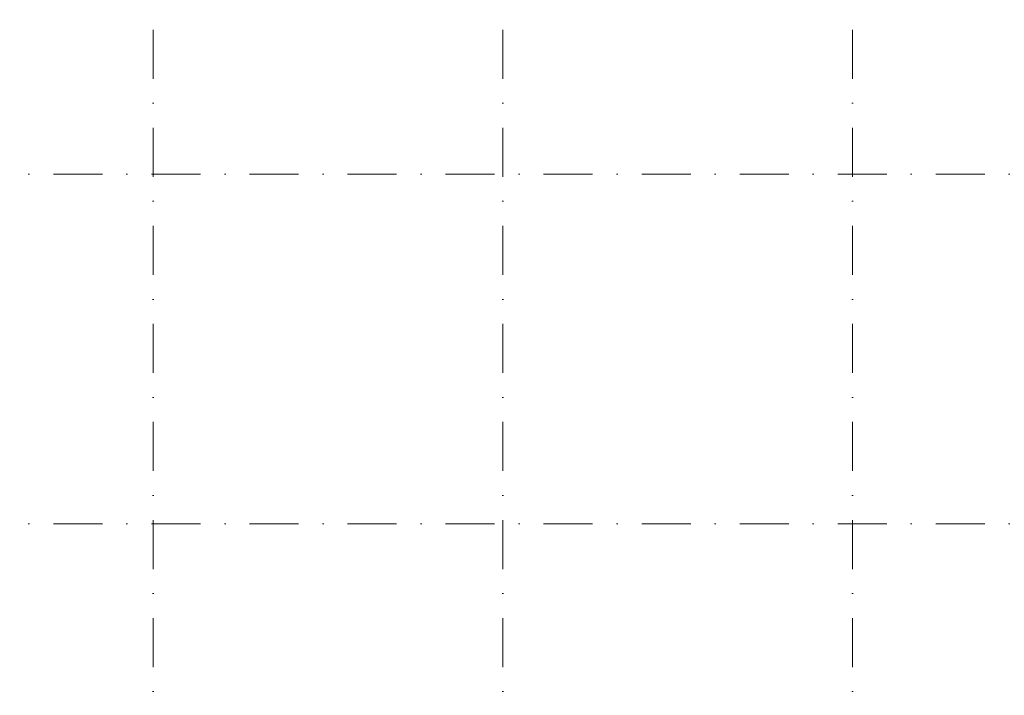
# Model space of a CAD drawing. Header units: millimetres. Extents: x -8493 to 75607, y -3060 to 56340.
# Tile 15 of 35: x 12019 to 25534, y 19942 to 29214. Entities that reach past the tile are written whole.
import ezdxf

# ---------------------------------------------------------------- set-up
doc = ezdxf.new("R2010")
doc.units = ezdxf.units.MM
doc.linetypes.add('DGN4', pattern=[1345.6, 672.8, -336.4, 0, -336.4])
doc.layers.add('56', color=7, linetype='Continuous')

msp = doc.modelspace()

# ---------------------------------------------------------------- linework, layer by layer
at = {"layer": '56', "color": 3, "linetype": 'DGN4', "lineweight": 0}
for p, q in [((13849.76, 55989.76), (13849.76, 547.85)), ((18649.76, 55989.76), (18649.76, 547.85)), ((23449.76, 55989.76), (23449.76, 547.85)), ((52180.43, 27092.77), (-3616.95, 27092.77)), ((52180.43, 22292.77), (-3616.95, 22292.77))]:
    msp.add_line(p, q, dxfattribs=at)

doc.saveas('drawing.dxf')
